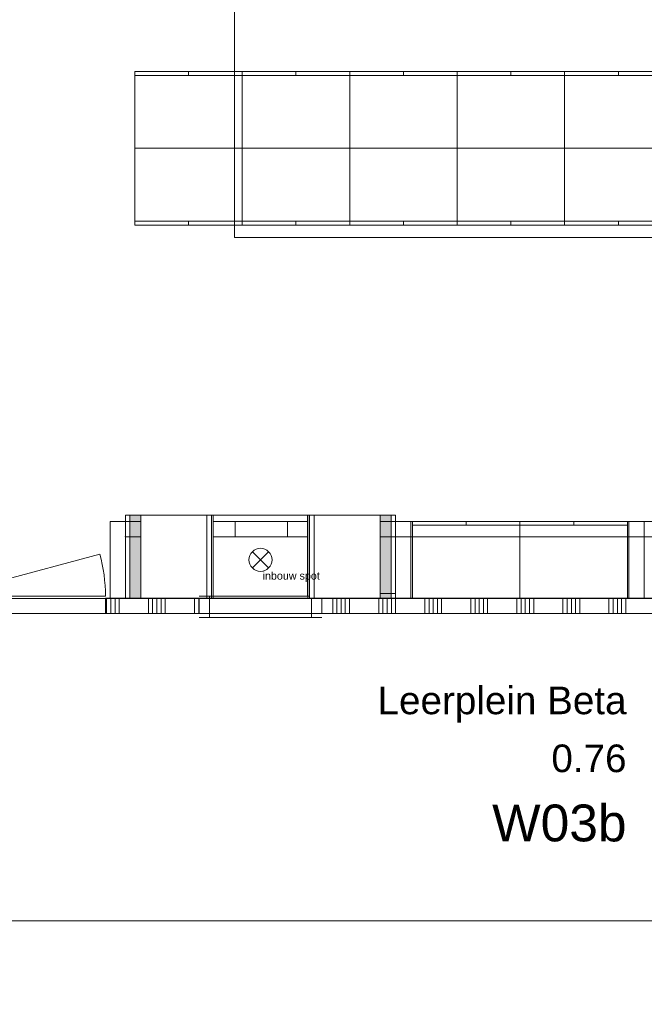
# Model space of a CAD drawing. Header units: millimetres. Extents: x -850 to 154668, y -80411 to 71019.
# Tile 196 of 236: x 62762 to 66830, y 9405 to 15818. Entities that reach past the tile are written whole.
import ezdxf
from ezdxf.enums import TextEntityAlignment as Align

# ---------------------------------------------------------------- set-up
doc = ezdxf.new("R2010")
doc.units = ezdxf.units.MM
doc.header["$MEASUREMENT"] = 0
doc.linetypes.add('Wipeout_Contour', pattern=[1000, 0, -1000])
for name, color, linetype in [('72 Vaste Inrichting', 7, 'Continuous'), ('72 Vaste Inrichting Afdek-arcering', 7, 'Continuous'), ('72 Vaste Inrichting Doorsnede-arcering', 7, 'Continuous'), ('73 Keuken Afdek-arcering', 7, 'Continuous'), ('New_22 NC Binnenwanden', 7, 'Continuous'), ('New_22 NC Binnenwanden Deuren', 7, 'Continuous'), ('New_22 NC Binnenwanden Doorsnede-arcering', 7, 'Continuous'), ('New_22 NC Binnenwanden Ramen', 7, 'Continuous'), ('New_72 Vaste Inrichting', 7, 'Continuous'), ('New_72 Vaste Inrichting Afdek-arcering', 7, 'Continuous'), ('New_72 Vaste Inrichting Laagscheidingslijnen', 7, 'Continuous'), ('New_72 Vaste Inrichting Ramen', 7, 'Continuous'), ('New_Z Ruimtefuncties', 7, 'Continuous'), ('New_Z Ruimtefuncties Zone omranding', 7, 'Continuous'), ('New_Z Ruimtefuncties Zone tekst', 7, 'Continuous')]:
    doc.layers.add(name, color=color, linetype=linetype)
doc.styles.add('GENERATED_STYLE_1', font='arial.ttf')
doc.styles.add('GENERATED_STYLE_2', font='arial.ttf')

# ---------------------------------------------------------------- blocks, each defined once
blk = doc.blocks.new('R rechthoekige opening 22')
at = {"layer": 'New_72 Vaste Inrichting Ramen', "color": 9, "linetype": 'Continuous', "lineweight": 0}
for p, q in [((-880.1, -25), (880.1, -25)), ((-880.1, -125), (880.1, -125))]:
    blk.add_line(p, q, dxfattribs=at)
at = {"layer": 'New_72 Vaste Inrichting Ramen', "color": 1, "linetype": 'Continuous', "lineweight": 0}
for p, q in [((-880.1, -125), (-880.1, -25)), ((880.1, -125), (880.1, -25))]:
    blk.add_line(p, q, dxfattribs=at)
for p in [(-880.1, -125), (880.1, -125)]:
    blk.add_point(p, dxfattribs=at)
blk = doc.blocks.new('R rechthoekige opening 22_3')
at = {"layer": 'New_72 Vaste Inrichting Ramen', "color": 9, "linetype": 'Continuous', "lineweight": 0}
for p, q in [((-880.1, -25), (880.1, -25)), ((-880.1, -125), (880.1, -125))]:
    blk.add_line(p, q, dxfattribs=at)
at = {"layer": 'New_72 Vaste Inrichting Ramen', "color": 1, "linetype": 'Continuous', "lineweight": 0}
for p, q in [((-880.1, -125), (-880.1, -25)), ((880.1, -125), (880.1, -25))]:
    blk.add_line(p, q, dxfattribs=at)
for p in [(-880.1, -125), (880.1, -125)]:
    blk.add_point(p, dxfattribs=at)
blk = doc.blocks.new('R rechthoekige opening 22_4')
at = {"layer": 'New_72 Vaste Inrichting Ramen', "color": 9, "linetype": 'Continuous', "lineweight": 0}
for p, q in [((-880.1, -25), (880.1, -25)), ((-880.1, -125), (880.1, -125))]:
    blk.add_line(p, q, dxfattribs=at)
at = {"layer": 'New_72 Vaste Inrichting Ramen', "color": 1, "linetype": 'Continuous', "lineweight": 0}
for p, q in [((-880.1, -125), (-880.1, -25)), ((880.1, -125), (880.1, -25))]:
    blk.add_line(p, q, dxfattribs=at)
for p in [(-880.1, -125), (880.1, -125)]:
    blk.add_point(p, dxfattribs=at)
blk = doc.blocks.new('R rechthoekige opening 22_5')
at = {"layer": 'New_72 Vaste Inrichting Ramen', "color": 9, "linetype": 'Continuous', "lineweight": 0}
for p, q in [((-169.8, -25), (169.8, -25)), ((-169.8, -125), (169.8, -125))]:
    blk.add_line(p, q, dxfattribs=at)
at = {"layer": 'New_72 Vaste Inrichting Ramen', "color": 1, "linetype": 'Continuous', "lineweight": 0}
for p, q in [((-169.8, -125), (-169.8, -25)), ((169.8, -125), (169.8, -25))]:
    blk.add_line(p, q, dxfattribs=at)
for p in [(-169.8, -125), (169.8, -125)]:
    blk.add_point(p, dxfattribs=at)
blk = doc.blocks.new('R rechthoekige opening 22_6')
at = {"layer": 'New_72 Vaste Inrichting Ramen', "color": 9, "linetype": 'Continuous', "lineweight": 0}
for p, q in [((-710, -25), (710, -25)), ((-710, -125), (710, -125))]:
    blk.add_line(p, q, dxfattribs=at)
at = {"layer": 'New_72 Vaste Inrichting Ramen', "color": 1, "linetype": 'Continuous', "lineweight": 0}
for p, q in [((-710, -125), (-710, -25)), ((710, -125), (710, -25))]:
    blk.add_line(p, q, dxfattribs=at)
for p in [(-710, -125), (710, -125)]:
    blk.add_point(p, dxfattribs=at)
blk = doc.blocks.new('R rechthoekige opening 22_7')
at = {"layer": 'New_72 Vaste Inrichting Ramen', "color": 9, "linetype": 'Continuous', "lineweight": 0}
for p, q in [((-710, -25), (710, -25)), ((-710, -125), (710, -125))]:
    blk.add_line(p, q, dxfattribs=at)
at = {"layer": 'New_72 Vaste Inrichting Ramen', "color": 1, "linetype": 'Continuous', "lineweight": 0}
for p, q in [((-710, -125), (-710, -25)), ((710, -125), (710, -25))]:
    blk.add_line(p, q, dxfattribs=at)
for p in [(-710, -125), (710, -125)]:
    blk.add_point(p, dxfattribs=at)
blk = doc.blocks.new('Wall_8_1', base_point=(63350, 12450.1))
at = {"layer": 'New_72 Vaste Inrichting', "color": 1, "linetype": 'Continuous', "lineweight": 0}
for p, q in [((63449.7, 12450.1), (63449.7, 12550.1)), ((65210, 12450.1), (65210, 12550.1)), ((65310, 12450.1), (65310, 12550.1)), ((66730, 12450.1), (66730, 12550.1)), ((66829.7, 12450.1), (66829.7, 12550.1)), ((68590, 12450.1), (68590, 12550.1)), ((68690, 12450.1), (68690, 12550.1)), ((70110, 12450.1), (70110, 12550.1)), ((70210, 12450.1), (70210, 12550.1)), ((71970.2, 12450.1), (71970.2, 12550.1))]:
    blk.add_line(p, q, dxfattribs=at)
at = {"layer": 'New_72 Vaste Inrichting', "color": 1, "linetype": 'Continuous', "lineweight": 0, "flags": 128}
for points in [[(63449.7, 12550.1), (63350, 12550.1)], [(63350, 12550.1), (63350, 12450.1)], [(65310, 12550.1), (65210.2, 12550.1)], [(66829.7, 12550.1), (66730, 12550.1)], [(68690, 12550.1), (68590.2, 12550.1)], [(70210, 12550.1), (70110, 12550.1)], [(72070.2, 12550.1), (71970.2, 12550.1)], [(72070.2, 12550.1), (72070.2, 12450.1)], [(65210.2, 12450.1), (65310, 12450.1)], [(66730, 12450.1), (66829.7, 12450.1)], [(68590.2, 12450.1), (68690, 12450.1)], [(70110, 12450.1), (70210, 12450.1)]]:
    blk.add_lwpolyline(points, dxfattribs=at)
at = {"layer": 'New_72 Vaste Inrichting', "color": 1, "linetype": 'Continuous', "lineweight": 0}
for p in [(63449.7, 12450.1), (65210, 12450.1), (65310, 12450.1), (66730, 12450.1), (66829.7, 12450.1), (68590, 12450.1), (68690, 12450.1), (70110, 12450.1), (70210, 12450.1), (71970.2, 12450.1)]:
    blk.add_point(p, dxfattribs=at)
at = {"layer": 'New_72 Vaste Inrichting Laagscheidingslijnen', "color": 1, "linetype": 'Continuous', "lineweight": 0}
for p, q in [((65210.2, 12550.1), (65210.2, 12450.1)), ((68590.2, 12550.1), (68590.2, 12450.1))]:
    blk.add_line(p, q, dxfattribs=at)
at = {"layer": 'New_72 Vaste Inrichting Ramen', "color": 1, "linetype": 'Continuous', "lineweight": 0, "zscale": 1000, "rotation": 0.0001027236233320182}
for name, p in [('R rechthoekige opening 22_3', (64329.9, 12575.1)), ('R rechthoekige opening 22_5', (64335.1, 12575.1)), ('R rechthoekige opening 22_6', (66020, 12575.1)), ('R rechthoekige opening 22_4', (67709.9, 12575.1)), ('R rechthoekige opening 22_5', (67710, 12575.1)), ('R rechthoekige opening 22_7', (69400, 12575.1)), ('R rechthoekige opening 22', (71090.1, 12575.1))]:
    blk.add_blockref(name, p, dxfattribs=at)
blk = doc.blocks.new('Wall_66_1', base_point=(63912.7, 12050.1))
at = {"color": 254, "linetype": 'Wipeout_Contour', "lineweight": 0, "ltscale": 260515.303062}
blk.add_wipeout([(63912.7, 12589.9), (63912.7, 12050.1), (63992.1, 12050.1), (63992.1, 12589.9)], dxfattribs=at).dxf.layer = 'New_72 Vaste Inrichting Afdek-arcering'
at = {"layer": 'New_72 Vaste Inrichting', "color": 1, "linetype": 'Continuous', "lineweight": 0, "flags": 128}
blk.add_lwpolyline([(63912.7, 12589.9), (63912.7, 12050.1)], dxfattribs=at)
at = {"color": 254, "linetype": 'Wipeout_Contour', "lineweight": 0, "ltscale": 260730.958085}
blk.add_wipeout([(63992.1, 12589.9), (63992.1, 12050.1), (64022.5, 12050.1), (64022.5, 12589.9)], dxfattribs=at).dxf.layer = 'New_72 Vaste Inrichting Afdek-arcering'
at = {"layer": 'New_72 Vaste Inrichting', "color": 1, "linetype": 'Continuous', "lineweight": 0}
blk.add_line((63992.1, 12589.9), (63992.1, 12050.1), dxfattribs=at)
at = {"layer": 'New_72 Vaste Inrichting', "color": 1, "linetype": 'Continuous', "lineweight": 0, "flags": 128}
for points in [[(63912.7, 12589.9), (63992.1, 12589.9)], [(63992.1, 12589.9), (64022.5, 12589.9)], [(64022.5, 12050.1), (64022.5, 12589.9)], [(63912.7, 12050.1), (63992.1, 12050.1)], [(63992.1, 12050.1), (64022.5, 12050.1)]]:
    blk.add_lwpolyline(points, dxfattribs=at)
blk = doc.blocks.new('Wall_67_1', base_point=(64717.2, 12050.1))
at = {"color": 254, "linetype": 'Wipeout_Contour', "lineweight": 0, "ltscale": 263268.027793}
blk.add_wipeout([(64637.9, 12589.9), (64637.9, 12050.1), (64668.3, 12050.1), (64668.3, 12589.9)], dxfattribs=at).dxf.layer = 'New_72 Vaste Inrichting Afdek-arcering'
at = {"color": 254, "linetype": 'Wipeout_Contour', "lineweight": 0, "ltscale": 263483.724794}
blk.add_wipeout([(64668.3, 12589.9), (64668.3, 12050.1), (64747.7, 12050.1), (64747.7, 12589.9)], dxfattribs=at).dxf.layer = 'New_72 Vaste Inrichting Afdek-arcering'
at = {"layer": 'New_72 Vaste Inrichting', "color": 1, "linetype": 'Continuous', "lineweight": 0}
blk.add_line((64668.3, 12589.9), (64668.3, 12050.1), dxfattribs=at)
at = {"layer": 'New_72 Vaste Inrichting', "color": 1, "linetype": 'Continuous', "lineweight": 0, "flags": 128}
for points in [[(64637.9, 12589.9), (64668.3, 12589.9)], [(64637.9, 12589.9), (64637.9, 12050.1)], [(64668.3, 12589.9), (64747.7, 12589.9)], [(64747.7, 12050.1), (64747.7, 12589.9)], [(64637.9, 12050.1), (64668.3, 12050.1)], [(64668.3, 12050.1), (64747.7, 12050.1)]]:
    blk.add_lwpolyline(points, dxfattribs=at)
blk = doc.blocks.new('Wall_212_1', base_point=(63350, 12450.1))
at = {"layer": 'New_72 Vaste Inrichting', "color": 1, "linetype": 'Continuous', "lineweight": 0, "flags": 128}
for points in [[(63350, 12450.1), (63350, 12050.1)], [(63450, 12050.1), (63450, 12450.1)], [(63450, 12050.1), (63350, 12050.1)]]:
    blk.add_lwpolyline(points, dxfattribs=at)
blk = doc.blocks.new('Wall_421_1', base_point=(66829.7, 12449.5))
at = {"layer": '72 Vaste Inrichting', "color": 1, "linetype": 'Continuous', "lineweight": 0, "flags": 128}
for points in [[(66729.7, 12449.5), (66729.7, 12050)], [(66829.7, 12449.5), (66729.7, 12449.5)], [(66829.7, 12050), (66829.7, 12449.5)], [(66729.7, 12050), (66829.7, 12050)]]:
    blk.add_lwpolyline(points, dxfattribs=at)
blk = doc.blocks.new('Wall_422_1', base_point=(65210, 12449.6))
at = {"layer": '72 Vaste Inrichting', "color": 1, "linetype": 'Continuous', "lineweight": 0, "flags": 128}
for points in [[(65210, 12449.6), (65210, 12050.1)], [(65310, 12449.6), (65210, 12449.6)], [(65310, 12050), (65310, 12449.6)], [(65210, 12050.1), (65310, 12050)]]:
    blk.add_lwpolyline(points, dxfattribs=at)
blk = doc.blocks.new('72 10 lockers bestaand')
at = {"layer": '72 Vaste Inrichting', "color": 7, "linetype": 'Continuous', "lineweight": 0}
for p, q in [((0, 500), (700, 500)), ((0, 0), (0, 500)), ((0, 500), (0, 0)), ((0, 500), (700, 500)), ((700, 500), (700, 0)), ((700, 500), (700, 0)), ((700, 25), (0, 25)), ((700, 0), (0, 0)), ((700, 0), (0, 0)), ((350, 0), (350, 25)), ((700, 0), (700, 25))]:
    blk.add_line(p, q, dxfattribs=at)
at = {"layer": '72 Vaste Inrichting', "color": 2, "lineweight": 0, "style": 'GENERATED_STYLE_1'}
blk.add_attdef('DUMMY_28', text='', height=180, dxfattribs=at).set_placement((350, 250), align=Align.MIDDLE_CENTER)
blk = doc.blocks.new('72 treinzitkussen')
at = {"color": 254, "linetype": 'Wipeout_Contour', "lineweight": 0, "ltscale": 1110.730474}
blk.add_wipeout([(0, 539.8), (0, 0), (30, 0), (30, 539.8)], dxfattribs=at).dxf.layer = '72 Vaste Inrichting Afdek-arcering'
at = {"color": 254, "linetype": 'Wipeout_Contour', "lineweight": 0, "ltscale": 1739.136653}
blk.add_wipeout([(30, 539.8), (30, 0), (460, 0), (460, 539.8)], dxfattribs=at).dxf.layer = '72 Vaste Inrichting Afdek-arcering'
at = {"layer": '72 Vaste Inrichting Doorsnede-arcering', "linetype": 'Continuous', "lineweight": 0, "true_color": 0x545e60}
blk.add_hatch(color=251, dxfattribs=at).paths.add_polyline_path([(460, 539.8), (460, 0), (530.1, 0), (530.1, 539.8)])
at = {"layer": '72 Vaste Inrichting', "color": 1, "linetype": 'Continuous', "lineweight": 0}
for p, q in [((0, 539.8), (30, 539.8)), ((0, 539.8), (0, 0)), ((30, 539.8), (30, 0)), ((30, 539.8), (460, 539.8)), ((460, 539.8), (460, 0)), ((0, 0), (30, 0)), ((30, 0), (460, 0))]:
    blk.add_line(p, q, dxfattribs=at)
blk = doc.blocks.new('*X2728')
at = {"layer": 'New_22 NC Binnenwanden Doorsnede-arcering', "color": 254, "linetype": 'Continuous', "lineweight": 0, "true_color": 0xe9ebeb}
for p, q in [((61854.9, 12045.8), (61854.9, 11950.1)), ((61882.3, 12050.1), (61882.3, 11950.1)), ((61909.7, 12050.1), (61909.7, 11950.1))]:
    blk.add_line(p, q, dxfattribs=at)
blk = doc.blocks.new('D1 zl1-a 22_3')
at = {"layer": 'New_22 NC Binnenwanden Deuren', "color": 1, "linetype": 'Continuous', "lineweight": 0}
for p, q in [((369.5, 0), (-651.5, 273.6)), ((369.5, 0), (-687.5, 0)), ((687.5, 0), (369.5, 0))]:
    blk.add_line(p, q, dxfattribs=at)
at = {"layer": 'New_22 NC Binnenwanden Deuren', "color": 7, "linetype": 'Continuous', "lineweight": 0}
for p, q in [((-687.5, -14), (-687.5, -114)), ((-687.5, -14), (-687.5, -114)), ((687.5, -14), (687.5, -114)), ((687.5, -14), (687.5, -114))]:
    blk.add_line(p, q, dxfattribs=at)
at = {"layer": 'New_22 NC Binnenwanden Deuren', "color": 1, "linetype": 'Continuous', "lineweight": 0}
blk.add_arc((369.5, 0), 1057, 165, 180, dxfattribs=at)
blk = doc.blocks.new('Wall_563_1', base_point=(61755, 12050.1))
at = {"layer": 'New_22 NC Binnenwanden', "color": 8, "linetype": 'Continuous', "lineweight": 0, "true_color": 0x778488}
for p, q in [((61945, 12050.1), (61945, 11950.1)), ((63320, 12050.1), (63320, 11950.1))]:
    blk.add_line(p, q, dxfattribs=at)
at = {"layer": 'New_22 NC Binnenwanden', "color": 8, "linetype": 'Continuous', "lineweight": 0, "true_color": 0x778488, "flags": 128}
for points in [[(61841.7, 11950.1), (61855.5, 12050.1)], [(61945, 12050.1), (61855.5, 12050.1)], [(61841.7, 11950.1), (61945, 11950.1)]]:
    blk.add_lwpolyline(points, dxfattribs=at)
at = {"layer": 'New_22 NC Binnenwanden', "color": 8, "lineweight": 0, "true_color": 0x778488}
blk.add_blockref('*X2728', (0, 0), dxfattribs=at)
at = {"layer": 'New_22 NC Binnenwanden Deuren', "color": 1, "linetype": 'Continuous', "lineweight": 0, "xscale": -1, "zscale": 1000}
blk.add_blockref('D1 zl1-a 22_3', (62632.5, 12064.1), dxfattribs=at)
blk = doc.blocks.new('Slab_60_1', base_point=(64680.2, 12079.9))
at = {"layer": 'New_72 Vaste Inrichting', "color": 1, "linetype": 'Continuous', "lineweight": 0, "flags": 128}
blk.add_lwpolyline([(64680.2, 12079.9), (65210.2, 12079.9), (65210.2, 12589.9), (64680.2, 12589.9)], close=True, dxfattribs=at)
blk = doc.blocks.new('*X3028')
at = {"layer": 'New_22 NC Binnenwanden Doorsnede-arcering', "color": 254, "linetype": 'Continuous', "lineweight": 0, "true_color": 0xe9ebeb}
for p, q in [((63327.6, 12050.1), (63327.6, 11950.1)), ((63355.1, 12050.1), (63355.1, 11950.1)), ((63382.5, 12050.1), (63382.5, 11950.1)), ((63409.9, 12050.1), (63409.9, 11950.1)), ((63600.2, 12050.1), (63600.2, 11950.1)), ((63627.6, 12050.1), (63627.6, 11950.1)), ((63655.1, 12050.1), (63655.1, 11950.1)), ((63682.5, 12050.1), (63682.5, 11950.1)), ((63709.9, 12050.1), (63709.9, 11950.1)), ((63900.2, 12050.1), (63900.2, 11950.1)), ((63927.6, 12050.1), (63927.6, 11950.1))]:
    blk.add_line(p, q, dxfattribs=at)
blk = doc.blocks.new('*X3029')
at = {"layer": 'New_22 NC Binnenwanden Doorsnede-arcering', "color": 254, "linetype": 'Continuous', "lineweight": 0, "true_color": 0xe9ebeb}
for p, q in [((64800.2, 12050.1), (64800.2, 11950.1)), ((64827.6, 12050.1), (64827.6, 11950.1)), ((64855.1, 12050.1), (64855.1, 11950.1)), ((64882.5, 12050.1), (64882.5, 11950.1)), ((64909.9, 12050.1), (64909.9, 11950.1)), ((65100.2, 12050.1), (65100.2, 11950.1)), ((65127.6, 12050.1), (65127.6, 11950.1)), ((65155.1, 12050.1), (65155.1, 11950.1)), ((65182.5, 12050.1), (65182.5, 11950.1)), ((65209.9, 12050.1), (65209.9, 11950.1)), ((65400.2, 12050), (65400.2, 11950)), ((65427.6, 12050), (65427.6, 11950)), ((65455.1, 12050), (65455.1, 11950)), ((65482.5, 12050), (65482.5, 11950)), ((65509.9, 12050), (65509.9, 11950))]:
    blk.add_line(p, q, dxfattribs=at)
blk = doc.blocks.new('R1 22_17')
at = {"layer": 'New_22 NC Binnenwanden Ramen', "color": 1, "linetype": 'Continuous', "lineweight": 0}
for p, q in [((-400, 0), (-333, 0)), ((-333, 0), (-333, -139)), ((-333, 0), (333, 0)), ((333, -139), (333, 0)), ((333, 0), (400, 0)), ((-333, -139), (-400, -139)), ((333, -139), (-333, -139)), ((400, -139), (333, -139))]:
    blk.add_line(p, q, dxfattribs=at)
at = {"layer": 'New_22 NC Binnenwanden Ramen', "color": 9, "linetype": 'Continuous', "lineweight": 0}
for p, q in [((-400, -25), (400, -25)), ((-400, -125), (400, -125))]:
    blk.add_line(p, q, dxfattribs=at)
at = {"layer": 'New_22 NC Binnenwanden Ramen', "color": 7, "linetype": 'Continuous', "lineweight": 0}
for p, q in [((-400, -125), (-400, -25)), ((-400, -125), (-400, -25)), ((400, -125), (400, -25)), ((400, -125), (400, -25))]:
    blk.add_line(p, q, dxfattribs=at)
blk = doc.blocks.new('Wall_632_1', base_point=(63320, 12050.1))
at = {"layer": 'New_22 NC Binnenwanden', "color": 8, "linetype": 'Continuous', "lineweight": 0, "true_color": 0x778488}
for p, q in [((63930, 12050.1), (63930, 11950.1)), ((64730, 12050.1), (64730, 11950.1))]:
    blk.add_line(p, q, dxfattribs=at)
at = {"layer": 'New_22 NC Binnenwanden', "color": 8, "linetype": 'Continuous', "lineweight": 0, "true_color": 0x778488, "flags": 128}
for points in [[(63930, 12050.1), (63320, 12050.1)], [(63320, 11950.1), (63320, 12050.1)], [(65610, 12050), (64730, 12050.1)], [(63320, 11950.1), (63930, 11950.1)], [(64730, 11950.1), (65610, 11950)]]:
    blk.add_lwpolyline(points, dxfattribs=at)
at = {"layer": 'New_22 NC Binnenwanden', "color": 8, "lineweight": 0, "true_color": 0x778488}
for name in ['*X3028', '*X3029']:
    blk.add_blockref(name, (0, 0), dxfattribs=at)
at = {"layer": 'New_22 NC Binnenwanden Ramen', "color": 1, "linetype": 'Continuous', "lineweight": 0, "xscale": -1, "zscale": 1000, "rotation": 179.9990095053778}
blk.add_blockref('R1 22_17', (64330, 11925.1), dxfattribs=at)
blk = doc.blocks.new('72 10 lockers bestaand_2')
at = {"layer": 'New_72 Vaste Inrichting', "color": 7, "linetype": 'Continuous', "lineweight": 0}
for p, q in [((0, 500), (700, 500)), ((0, 0), (0, 500)), ((0, 500), (0, 0)), ((0, 500), (700, 500)), ((700, 500), (700, 0)), ((700, 500), (700, 0)), ((700, 25), (0, 25)), ((700, 0), (0, 0)), ((700, 0), (0, 0)), ((350, 0), (350, 25)), ((700, 0), (700, 25))]:
    blk.add_line(p, q, dxfattribs=at)
at = {"layer": 'New_72 Vaste Inrichting', "color": 2, "lineweight": 0, "style": 'GENERATED_STYLE_1'}
blk.add_attdef('DUMMY_28', text='', height=180, dxfattribs=at).set_placement((350, 250), align=Align.MIDDLE_CENTER)
blk = doc.blocks.new('Inbouw halogeen 22')
at = {"layer": '72 Vaste Inrichting', "color": 1, "linetype": 'Continuous', "lineweight": 0}
for p, q in [((-53, 53), (53, -53)), ((-53, -53), (53, 53))]:
    blk.add_line(p, q, dxfattribs=at)
for start, end in [(0, 180), (180, 0)]:
    blk.add_arc((0, 0), 75, start, end, dxfattribs=at)
at = {"layer": '72 Vaste Inrichting', "color": 1, "lineweight": 0, "style": 'GENERATED_STYLE_1'}
blk.add_attdef('txt', text='', height=50, dxfattribs=at).set_placement((200, -103.9), align=Align.MIDDLE_CENTER)
blk = doc.blocks.new('Leerplein Beta_0.76_26_1', base_point=(65920.9, 10950))
at = {"layer": 'New_Z Ruimtefuncties Zone tekst', "color": 2, "lineweight": 0}
for tag, height, style, p in [('DUMMY_938', 180, 'GENERATED_STYLE_1', (66714.1, 11515.7)), ('ROOM_NAME', 180, 'GENERATED_STYLE_1', (66714.1, 11474.6)), ('ROOM_NUMBER', 180, 'GENERATED_STYLE_1', (66714.1, 11097.4)), ('DUMMY_939', 180, 'GENERATED_STYLE_1', (66714.1, 11138.6)), ('stWallCovering', 240, 'GENERATED_STYLE_2', (66714.1, 10706.6))]:
    blk.add_attdef(tag, text='', height=height, dxfattribs=dict(at, style=style)).set_placement(p, align=Align.TOP_RIGHT)
at = {"layer": 'New_Z Ruimtefuncties Zone tekst', "color": 2, "lineweight": 0, "style": 'GENERATED_STYLE_2'}
blk.add_attdef('DUMMY_940', text='', height=240, dxfattribs=at).set_placement((65127.6, 10761.4), align=Align.TOP_LEFT)
blk = doc.blocks.new('Slab_83_1', base_point=(63450, 12050))
at = {"layer": 'New_72 Vaste Inrichting', "color": 1, "linetype": 'Continuous', "lineweight": 0, "flags": 128}
blk.add_lwpolyline([(63450, 12050), (65210.2, 12050), (65210.2, 12589.9), (63450, 12589.9)], close=True, dxfattribs=at)
blk = doc.blocks.new('Slab_84_1', base_point=(63450, 12051.1))
at = {"layer": 'New_72 Vaste Inrichting', "color": 1, "linetype": 'Continuous', "lineweight": 0, "flags": 128}
blk.add_lwpolyline([(63450, 12051.1), (64010.2, 12051.1), (64010.2, 12589.9), (63450, 12589.9)], close=True, dxfattribs=at)
blk = doc.blocks.new('*X3379')
at = {"layer": 'New_22 NC Binnenwanden Doorsnede-arcering', "color": 254, "linetype": 'Continuous', "lineweight": 0, "true_color": 0xe9ebeb}
for p, q in [((65699.8, 12050), (65699.8, 11950)), ((65727.2, 12050), (65727.2, 11950)), ((65754.7, 12050), (65754.7, 11950)), ((65782.1, 12050), (65782.1, 11950)), ((65809.5, 12050), (65809.5, 11950)), ((65999.8, 12050.1), (65999.8, 11950.1)), ((66027.2, 12050.1), (66027.2, 11950.1)), ((66054.7, 12050.1), (66054.7, 11950.1)), ((66082.1, 12050.1), (66082.1, 11950.1)), ((66109.5, 12050.1), (66109.5, 11950.1)), ((66299.8, 12050.1), (66299.8, 11950.1)), ((66327.2, 12050.1), (66327.2, 11950.1)), ((66354.7, 12050.1), (66354.7, 11950.1)), ((66382.1, 12050.1), (66382.1, 11950.1)), ((66409.5, 12050.1), (66409.5, 11950.1)), ((66599.8, 12050.1), (66599.8, 11950.1)), ((66627.2, 12050.1), (66627.2, 11950.1)), ((66654.7, 12050.1), (66654.7, 11950.1)), ((66682.1, 12050.1), (66682.1, 11950.1)), ((66709.5, 12050.1), (66709.5, 11950.1)), ((66899.8, 12050.1), (66899.8, 11950.1)), ((66927.2, 12050.1), (66927.2, 11950.1)), ((66954.7, 12050.1), (66954.7, 11950.1)), ((66982.1, 12050.1), (66982.1, 11950.1)), ((67009.5, 12050.1), (67009.5, 11950.1)), ((67199.8, 12050.1), (67199.8, 11950.1)), ((67227.2, 12050.1), (67227.2, 11950.1)), ((67254.7, 12050.1), (67254.7, 11950.1)), ((67282.1, 12050.1), (67282.1, 11950.1)), ((67309.5, 12050.1), (67309.5, 11950.1))]:
    blk.add_line(p, q, dxfattribs=at)
blk = doc.blocks.new('*X3380')
at = {"layer": 'New_22 NC Binnenwanden Doorsnede-arcering', "color": 254, "linetype": 'Continuous', "lineweight": 0, "true_color": 0xe9ebeb}
for p, q in [((68127.2, 12050.1), (68127.2, 11950.1)), ((68154.7, 12050.1), (68154.7, 11950.1)), ((68182.1, 12050.1), (68182.1, 11950.1)), ((68209.5, 12050.1), (68209.5, 11950.1)), ((68399.8, 12050.1), (68399.8, 11950.1)), ((68427.2, 12050.1), (68427.2, 11950.1)), ((68454.7, 12050.1), (68454.7, 11950.1)), ((68482.1, 12050.1), (68482.1, 11950.1)), ((68509.5, 12050.1), (68509.5, 11950.1))]:
    blk.add_line(p, q, dxfattribs=at)
blk = doc.blocks.new('Wall_696_1', base_point=(65610, 12050))
at = {"layer": 'New_22 NC Binnenwanden', "color": 8, "linetype": 'Continuous', "lineweight": 0, "true_color": 0x778488}
for p, q in [((67310, 12050.1), (67310, 11950.1)), ((68110, 12050.1), (68110, 11950.1))]:
    blk.add_line(p, q, dxfattribs=at)
at = {"layer": 'New_22 NC Binnenwanden', "color": 8, "linetype": 'Continuous', "lineweight": 0, "true_color": 0x778488, "flags": 128}
for points in [[(67310, 12050.1), (65610, 12050)], [(68607, 12050.1), (68110, 12050.1)], [(65610, 11950), (67310, 11950.1)], [(68110, 11950.1), (68607, 11950.1)]]:
    blk.add_lwpolyline(points, dxfattribs=at)
at = {"layer": 'New_22 NC Binnenwanden', "color": 8, "lineweight": 0, "true_color": 0x778488}
for name in ['*X3379', '*X3380']:
    blk.add_blockref(name, (0, 0), dxfattribs=at)
at = {"layer": 'New_22 NC Binnenwanden Ramen', "color": 1, "linetype": 'Continuous', "lineweight": 0, "xscale": -1, "zscale": 1000, "rotation": 180.0010211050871}
blk.add_blockref('R1 22_17', (67710, 11925.1), dxfattribs=at)
blk = doc.blocks.new('Wall_806_1', base_point=(63450, 12051.1))
at = {"layer": 'New_72 Vaste Inrichting', "color": 1, "linetype": 'Continuous', "lineweight": 0, "flags": 128}
for points in [[(63480, 12589.9), (63450, 12589.9)], [(63450, 12589.9), (63450, 12051.1)], [(63480, 12051.1), (63480, 12589.9)], [(63450, 12051.1), (63480, 12051.1)]]:
    blk.add_lwpolyline(points, dxfattribs=at)
blk = doc.blocks.new('Wall_807_1', base_point=(65210.2, 12051.1))
at = {"layer": 'New_72 Vaste Inrichting', "color": 1, "linetype": 'Continuous', "lineweight": 0, "flags": 128}
for points in [[(65210.2, 12589.9), (65180.2, 12589.9)], [(65180.2, 12589.9), (65180.2, 12051.1)], [(65210.2, 12051.1), (65210.2, 12589.9)], [(65180.2, 12051.1), (65210.2, 12051.1)]]:
    blk.add_lwpolyline(points, dxfattribs=at)

msp = doc.modelspace()

# ---------------------------------------------------------------- linework, layer by layer
at = {"layer": 'New_Z Ruimtefuncties Zone omranding', "color": 41, "linetype": 'Continuous', "lineweight": 0, "true_color": 0xffdd55, "flags": 128}
msp.add_lwpolyline([(64160, 14398.3), (64160, 19998.4), (71960, 19998.4), (71960, 14398.3)], close=True, dxfattribs=at)
at = {"layer": 'New_Z Ruimtefuncties Zone omranding', "color": 40, "linetype": 'Continuous', "lineweight": 0, "true_color": 0xffce00, "flags": 128}
msp.add_lwpolyline([(71960, 19900.1), (64160, 19900.1), (64160, 14400), (71960, 14400)], close=True, dxfattribs=at)
at = {"layer": 'New_Z Ruimtefuncties Zone omranding', "color": 41, "linetype": 'Continuous', "lineweight": 0, "true_color": 0xffeeaa, "flags": 128}
msp.add_lwpolyline([(44410, 8950), (66960, 8950), (77060, 8950), (77060, 10850.6), (74268, 10850.6), (74268, 9950), (60820.8, 9950)], dxfattribs=at)

# ---------------------------------------------------------------- block references
at = {"layer": '72 Vaste Inrichting', "color": 1, "linetype": 'Continuous', "lineweight": 0, "xscale": -1, "zscale": 1000, "rotation": 180}
for p in [(63510.9, 15480), (64210.9, 15480), (64910.9, 15480), (65610.9, 15480), (66310.9, 15480)]:
    msp.add_blockref('72 10 lockers bestaand', p, dxfattribs=at)
at = {"layer": '72 Vaste Inrichting', "color": 1, "linetype": 'Continuous', "lineweight": 0, "xscale": -1, "zscale": 1000}
for p in [(64210.9, 14480), (64910.9, 14480), (65610.9, 14480), (66310.9, 14480), (67010.9, 14480)]:
    msp.add_blockref('72 10 lockers bestaand', p, dxfattribs=at)
at = {"layer": '72 Vaste Inrichting', "color": 1, "lineweight": 0}
for name, p in [('Wall_422_1', (65210, 12449.6)), ('Wall_421_1', (66829.7, 12449.5))]:
    msp.add_blockref(name, p, dxfattribs=at)
at = {"layer": 'New_22 NC Binnenwanden', "color": 8, "lineweight": 0, "true_color": 0x778488}
for name, p in [('Wall_563_1', (61755, 12050.1)), ('Wall_696_1', (65610, 12050))]:
    msp.add_blockref(name, p, dxfattribs=at)
at = {"layer": 'New_72 Vaste Inrichting', "color": 1, "lineweight": 0}
for name in ['Wall_8_1', 'Wall_212_1']:
    msp.add_blockref(name, (63350, 12450.1), dxfattribs=at)
at = {"layer": 'New_72 Vaste Inrichting', "color": 1, "linetype": 'Continuous', "lineweight": 0, "xscale": -1, "zscale": 1000, "rotation": 180}
for p in [(65320, 12550.1), (66020, 12550.1)]:
    msp.add_blockref('72 10 lockers bestaand_2', p, dxfattribs=at)
at = {"layer": 'New_Z Ruimtefuncties', "color": 2, "linetype": 'Continuous', "lineweight": 0}
msp.add_blockref('Leerplein Beta_0.76_26_1', (65920.9, 10950), dxfattribs=at).add_auto_attribs({'ROOM_NAME': 'Leerplein Beta', 'ROOM_NUMBER': '0.76', 'stWallCovering': 'W03b'})

# ---------------------------------------------------------------- next in the draw order: block references
at = {"layer": 'New_72 Vaste Inrichting', "color": 1, "lineweight": 0}
for name, p in [('Wall_66_1', (63912.7, 12050.1)), ('Wall_67_1', (64717.2, 12050.1))]:
    msp.add_blockref(name, p, dxfattribs=at)

# ---------------------------------------------------------------- next in the draw order: block references
at = {"layer": '72 Vaste Inrichting', "color": 1, "linetype": 'Continuous', "lineweight": 0, "xscale": -1, "zscale": 1000}
msp.add_blockref('72 treinzitkussen', (64010, 12050.1), dxfattribs=at)
at = {"layer": 'New_72 Vaste Inrichting', "color": 1, "linetype": 'Continuous', "lineweight": 0}
msp.add_blockref('Slab_60_1', (64680.2, 12079.9), dxfattribs=at)

# ---------------------------------------------------------------- next in the draw order: linework, layer by layer
at = {"layer": '73 Keuken Afdek-arcering', "color": 9, "linetype": 'Continuous', "lineweight": 0, "flags": 128}
msp.add_lwpolyline([(64022.5, 12063.2), (64637, 12063.2), (64637, 12589.9), (64022.5, 12589.9)], close=True, dxfattribs=at)

# ---------------------------------------------------------------- next in the draw order: block references
at = {"layer": 'New_22 NC Binnenwanden', "color": 8, "lineweight": 0, "true_color": 0x778488}
msp.add_blockref('Wall_632_1', (63320, 12050.1), dxfattribs=at)
at = {"layer": 'New_72 Vaste Inrichting', "color": 1, "linetype": 'Continuous', "lineweight": 0}
msp.add_blockref('Slab_84_1', (63450, 12051.1), dxfattribs=at)
at = {"layer": 'New_72 Vaste Inrichting', "color": 1, "lineweight": 0}
msp.add_blockref('Wall_806_1', (63450, 12051.1), dxfattribs=at)

# ---------------------------------------------------------------- next in the draw order: block references
at = {"layer": '72 Vaste Inrichting', "color": 1, "linetype": 'Continuous', "lineweight": 0, "zscale": 1000}
msp.add_blockref('72 treinzitkussen', (64650.2, 12050.1), dxfattribs=at)

# ---------------------------------------------------------------- next in the draw order: linework, layer by layer
at = {"layer": 'New_Z Ruimtefuncties Zone omranding', "color": 41, "linetype": 'Continuous', "lineweight": 0, "true_color": 0xffdd55, "flags": 128}
msp.add_lwpolyline([(47375.4, 29975), (47375.4, 26302.2), (61260, 26308.3), (61261, 19351.7, -0.295235), (61910, 18348.4), (61910, 12048.4), (62190, 12048.4), (73268, 12048.4), (73268, 14148.3, -0.414214), (74268, 15148.3), (77660, 15148.3), (77660, 17150), (75260.1, 17150), (75260.1, 30198.3), (62011.9, 30198.3), (62011.9, 29975)], format="xyb", close=True, dxfattribs=at)
at = {"layer": 'New_Z Ruimtefuncties Zone omranding', "color": 41, "linetype": 'Continuous', "lineweight": 0, "true_color": 0xe1e196, "flags": 128}
msp.add_lwpolyline([(60820.8, 9950), (74268, 9950), (74268, 10850.6, -0.414214), (73168.6, 11950), (61910, 11950), (61910, 12102.7, -0.40164), (60820.8, 11050.1)], format="xyb", close=True, dxfattribs=at)

# ---------------------------------------------------------------- next in the draw order: block references
at = {"layer": '72 Vaste Inrichting', "color": 1, "linetype": 'Continuous', "lineweight": 0, "zscale": 1000}
msp.add_blockref('Inbouw halogeen 22', (64330, 12300.1), dxfattribs=at).add_auto_attribs({'txt': 'inbouw spot'})
at = {"layer": 'New_72 Vaste Inrichting', "color": 1, "linetype": 'Continuous', "lineweight": 0}
msp.add_blockref('Slab_83_1', (63450, 12050), dxfattribs=at)
at = {"layer": 'New_72 Vaste Inrichting', "color": 1, "lineweight": 0}
msp.add_blockref('Wall_807_1', (65210.2, 12051.1), dxfattribs=at)

doc.saveas('drawing.dxf')
